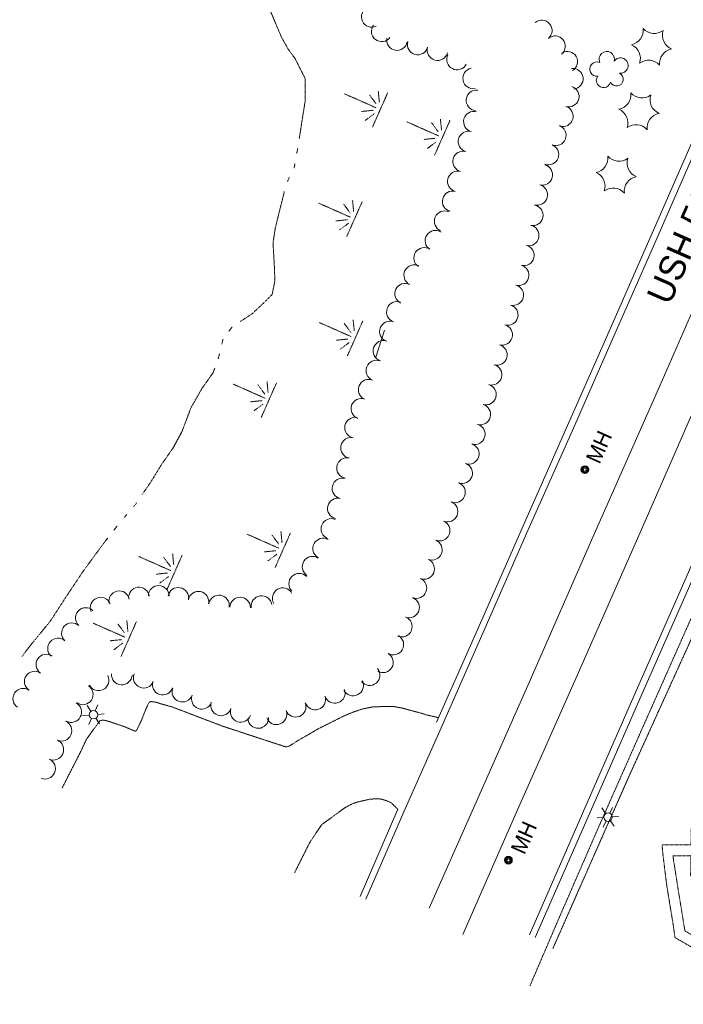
# Model space of a CAD drawing. Extents: x 189735 to 193282, y 257149 to 260388.
# Tile 2 of 31: x 190102 to 190358, y 257318 to 257699. Entities that reach past the tile are written whole.
import ezdxf
from ezdxf.enums import TextEntityAlignment as Align

# ---------------------------------------------------------------- set-up
doc = ezdxf.new("R2010")
doc.units = 0
doc.header["$MEASUREMENT"] = 0
for name, pattern in [('Wisdot3', [0.1875, 0.125, -0.0625]), ('Wisdot5', [0.1, 0.05, -0.05]), ('Wisdot6', [0.375, 0.125, -0.0625, 0.03125, -0.0625, 0.03125, -0.0625])]:
    doc.linetypes.add(name, pattern=pattern)
for name, color, linetype, lineweight in [('E_DRN_Grate', 5, 'Continuous', 15), ('E_DWY', 2, 'Wisdot3', 15), ('E_LAND_Vegetation', 3, 'Continuous', 15), ('E_MISCPROP', 30, 'Continuous', 15), ('E_PATH_Sidewalk', 2, 'Wisdot5', 15), ('E_RDWY', 21, 'Continuous', 25), ('E_RDWY_Name', 21, 'Continuous', 15), ('E_WTR', 4, 'Wisdot6', 15)]:
    doc.layers.add(name, color=color, linetype=linetype, lineweight=lineweight)
doc.styles.add('Style-IGR_FONT_0', font='IGR_FONT_0.shx')
doc.styles.add('Style-IGR_FONT_1', font='IGR_FONT_1.shx')

# ---------------------------------------------------------------- blocks, each defined once
blk = doc.blocks.new('LTP_2')
at = {"layer": 'E_MISCPROP', "lineweight": 0}
for p, q in [((-1.63, 0.07), (-4.24, 0.14)), ((-0.8, 1.43), (-2, 3.73)), ((0.9, 1.42), (2.27, 3.65)), ((-0.88, -1.42), (-2.24, -3.61)), ((0.76, -1.47), (2, -3.65)), ((1.64, -0.02), (4.16, -0.09))]:
    blk.add_line(p, q, dxfattribs=at)
blk.add_circle((0, 0), 1.64, dxfattribs=at)
blk = doc.blocks.new('MARSH')
at = {"layer": 'E_WTR', "lineweight": 0}
for p, q in [((0.03, 15.02), (0.03, 1.6)), ((-1.34, 2.37), (-3.54, 6.22)), ((1.46, 2.37), (3.66, 6.22)), ((-6.13, 3.53), (-2.44, 1.44)), ((6.25, 3.53), (2.56, 1.44)), ((-7.39, -0.05), (7.4, -0.05))]:
    blk.add_line(p, q, dxfattribs=at)
blk = doc.blocks.new('PINEL')
at = {"layer": 'E_LAND_Vegetation', "lineweight": 0}
for centre, start, end in [((-8.23, 7.26), 275.2112, 0.9761), ((2.17, 10.66), 215.2112, 300.9761), ((10.31, 3.35), 155.2112, 240.9761), ((-10.49, -3.45), 335.2112, 60.9761), ((8.05, -7.36), 95.2112, 180.9761), ((-2.35, -10.75), 35.2112, 120.9761)]:
    blk.add_arc(centre, 5.72, start, end, dxfattribs=at)
blk = doc.blocks.new('TREE_2')
at = {"layer": 'E_LAND_Vegetation', "lineweight": 0}
for centre, radius, start, end in [((-1.47, 4.28), 2.78, 1.3945, 209.1675), ((3.57, 2.42), 2.97, 278.4236, 139.6575), ((-4.47, 0.2), 2.78, 78.0715, 279.0826), ((-2.01, -4.2), 2.61, 140.7797, 358.7123), ((3.46, -3.43), 2.97, 196.0745, 79.0477)]:
    blk.add_arc(centre, radius, start, end, dxfattribs=at)
blk = doc.blocks.new('MHO_1')
at = {"layer": 'E_DRN_Grate', "lineweight": 0}
for centre, radius in [((0.04, -0.06), 1.5), ((0.04, -0.06), 1.22), ((0.04, -0.07), 0.968), ((0.01, -0.08), 0.605)]:
    blk.add_circle(centre, radius, dxfattribs=at)
blk = doc.blocks.new('MHO_2')
at = {"layer": 'E_DRN_Grate', "lineweight": 0}
for centre, radius in [((0.04, -0.06), 1.5), ((0.04, -0.06), 1.22), ((0.04, -0.07), 0.968), ((0.01, -0.08), 0.605)]:
    blk.add_circle(centre, radius, dxfattribs=at)
blk = doc.blocks.new('LTP_11')
at = {"layer": 'E_MISCPROP', "lineweight": 0}
for p, q in [((-1.64, 0.07), (-4.24, 0.14)), ((-0.8, 1.43), (-2, 3.73)), ((0.9, 1.42), (2.27, 3.65)), ((-0.88, -1.42), (-2.24, -3.61)), ((0.76, -1.47), (2, -3.65)), ((1.64, -0.02), (4.16, -0.09))]:
    blk.add_line(p, q, dxfattribs=at)
blk.add_circle((0, 0), 1.64, dxfattribs=at)

msp = doc.modelspace()

# ---------------------------------------------------------------- linework, layer by layer
at = {"layer": 'E_DWY', "lineweight": 0, "flags": 128}
for points in [[(190307.65, 257339.7), (190336.95, 257405.99), (190371.25, 257481.51), (190412.4, 257575.11), (190426.44, 257606.63), (190736.05, 257628.66), (190837.56, 257638.62), (191029.69, 257654.26)], [(190117.96, 257401.61), (190125.41, 257416.19), (190127.34, 257420.45), (190132.61, 257427.68), (190133.79, 257427.91), (190134.8, 257427.76), (190136.37, 257427.29), (190138.17, 257426.67), (190140.43, 257425.94), (190142.29, 257425.29), (190144.27, 257424.42), (190145.59, 257423.85), (190146.38, 257423.64), (190146.8, 257424), (190147.56, 257425.48), (190148.75, 257428.08), (190149.69, 257430.5), (190150.64, 257432.76), (190151.25, 257434.07), (190151.74, 257434.86), (190152.36, 257435.06), (190154.13, 257434.86), (190156.17, 257434.2), (190157.94, 257433.7), (190159.28, 257433.35), (190160.41, 257433.03), (190180.27, 257425.47), (190203.64, 257417.81), (190204.61, 257417.58), (190205.83, 257417.84), (190206.85, 257418.57), (190209.32, 257420.12), (190217.28, 257424.7), (190227.07, 257429.6), (190230.9, 257431.16), (190234.01, 257432.19), (190236.88, 257432.79), (190238.1, 257433.06), (190242.2, 257433.12), (190246.24, 257433.14), (190249.65, 257432.5), (190252.33, 257431.74), (190254.77, 257431.11), (190256.79, 257430.59), (190258.07, 257430.15), (190258.66, 257429.94), (190263.5, 257428.85)], [(190247.78, 257393.44), (190245.11, 257396.01), (190243.29, 257396.79), (190241.54, 257397.33), (190240.18, 257397.5), (190238.68, 257397.49), (190236.78, 257397.3), (190234.05, 257396.71), (190232.3, 257396.29), (190230.35, 257395.67), (190229.12, 257395.06), (190227.24, 257394.02), (190226.9, 257393.78), (190218.29, 257387.5), (190213.72, 257380.68), (190207.81, 257368.93)]]:
    msp.add_lwpolyline(points, dxfattribs=at)
at = {"layer": 'E_LAND_Vegetation', "lineweight": 0}
msp.add_line((190242.62, 257578.51), (190239.18, 257568.17), dxfattribs=at)
for centre, start, end in [((190237.67, 257699.61), 115.2628, 295.2475), ((190303.34, 257694.34), 310.0529, 130.0375), ((190241.5, 257694.02), 142.7842, 322.7689), ((190247.42, 257690.64), 169.77, 349.7547), ((190308.46, 257688.25), 309.5883, 129.5729), ((190255.41, 257688.93), 164.0872, 344.0719), ((190263.08, 257686.74), 164.0872, 344.0719), ((190270.63, 257683.14), 152.6574, 332.6421), ((190313.21, 257682.29), 300.1422, 120.1268), ((190276.84, 257675.81), 100.5625, 280.5471), ((190315.34, 257675.68), 276.442, 96.4266), ((190278.15, 257667.34), 83.5005, 263.4852), ((190313.78, 257668.82), 253.1665, 73.1512), ((190311.47, 257661.19), 253.1665, 73.1512), ((190277.13, 257659.11), 74.6415, 254.6262), ((190308.74, 257653.85), 249.2945, 69.2792), ((190275.02, 257651.43), 74.6415, 254.6262), ((190305.92, 257646.4), 249.2945, 69.2792), ((190272.96, 257643.74), 75.1192, 255.1038), ((190303.52, 257638.55), 255.7878, 75.7725), ((190270.92, 257636.04), 75.3718, 255.3564), ((190301.56, 257630.82), 255.7878, 75.7725), ((190268.91, 257628.33), 75.3718, 255.3564), ((190299.87, 257622.93), 258.5278, 78.5124), ((190265.83, 257620.65), 66.8108, 246.7955), ((190298.25, 257615.15), 257.7676, 77.7523), ((190262.26, 257613.13), 56.8075, 236.7921), ((190257.9, 257606.46), 56.8075, 236.7921), ((190296.43, 257607.49), 255.1576, 75.1423), ((190254.06, 257599.8), 64.0373, 244.022), ((190294.39, 257599.78), 255.1576, 75.1423), ((190250.56, 257592.63), 64.0373, 244.022), ((190292.31, 257592.11), 254.5256, 74.5103), ((190247.36, 257585.59), 70.3396, 250.3243), ((190290.18, 257584.43), 254.37, 74.3547), ((190244.68, 257578.08), 70.3396, 250.3243), ((190288.03, 257576.75), 254.37, 74.3547), ((190242.17, 257570.56), 71.5993, 251.584), ((190286, 257569), 255.4506, 75.4353), ((190239.42, 257562.95), 68.1765, 248.1612), ((190283.93, 257561.35), 254.1746, 74.1593), ((190236.45, 257555.54), 68.1765, 248.1612), ((190281.76, 257553.68), 254.1746, 74.1593), ((190233.63, 257548.17), 70.274, 250.2587), ((190279.61, 257545.98), 254.5466, 74.5312), ((190231.21, 257540.91), 78.7253, 258.71), ((190277.45, 257538.35), 253.4272, 73.4119), ((190229.65, 257533.09), 78.7253, 258.71), ((190275.13, 257530.8), 251.3547, 71.3394), ((190228.09, 257525.27), 78.7253, 258.71), ((190272.59, 257523.31), 249.6001, 69.5848), ((190226.33, 257517.43), 76.9321, 256.9168), ((190269.81, 257515.87), 248.7687, 68.7533), ((190224.53, 257509.66), 76.9817, 256.9664), ((190266.92, 257508.48), 247.6476, 67.6323), ((190222.05, 257501.76), 67.9511, 247.9358), ((190263.89, 257501.11), 247.6476, 67.6323), ((190218.86, 257494.19), 61.1293, 241.114), ((190260.88, 257493.71), 247.9559, 67.9406), ((190214.79, 257487.16), 56.8677, 236.8524), ((190257.89, 257486.32), 247.9559, 67.9406), ((190209.61, 257480.58), 45.3033, 225.288), ((190254.9, 257478.93), 247.9559, 67.9406), ((190140.05, 257473.83), 12.3653, 192.3499), ((190147.68, 257475.28), 7.0978, 187.0825), ((190155.32, 257475.91), 359.0568, 179.0414), ((190162.87, 257475.15), 349.1202, 169.1048), ((190170.68, 257473.62), 348.8078, 168.7925), ((190203.25, 257475), 30.2598, 210.2445), ((190132.87, 257471.37), 22.406, 202.3907), ((190178.61, 257472.18), 351.1108, 171.0955), ((190186.77, 257471.38), 357.8937, 177.8784), ((190195.07, 257471.95), 8.0248, 188.0095), ((190252.07, 257471.4), 250.0211, 70.0058), ((190127.17, 257467.35), 47.6159, 227.6005), ((190249.28, 257464.04), 247.1607, 67.1453), ((190121.79, 257461.46), 47.6159, 227.6005), ((190116.41, 257455.57), 47.6159, 227.6005), ((190245.99, 257457.1), 239.6034, 59.588), ((190111.89, 257449.39), 55.9518, 235.9364), ((190241.96, 257450.22), 239.6034, 59.588), ((190107.43, 257442.79), 55.9518, 235.9364), ((190236.81, 257445.3), 218.7336, 38.7182), ((190132.1, 257443.28), 207.048, 27.0327), ((190141.05, 257445.5), 176.393, 356.3777), ((190149.54, 257444.27), 157.4492, 337.4338), ((190230.44, 257441.27), 207.8078, 27.7925), ((190102.96, 257436.18), 55.9518, 235.9364), ((190125.97, 257437.85), 236.3949, 56.3796), ((190156.87, 257441.63), 162.2319, 342.2166), ((190164.46, 257438.9), 159.6079, 339.5926), ((190223.33, 257438.43), 199.4428, 19.4275), ((190171.97, 257436.13), 158.7659, 338.7506), ((190215.82, 257435.85), 198.6806, 18.6652), ((190121.52, 257431.01), 241.5176, 61.5023), ((190179.42, 257433.6), 161.5197, 341.5043), ((190186.98, 257431.08), 161.7203, 341.7049), ((190200.83, 257430.16), 201.098, 21.0827), ((190208.24, 257433.05), 201.649, 21.6337), ((190193.79, 257428.73), 182.2919, 2.2766), ((190117.75, 257423.78), 246.6717, 66.6564), ((190114.59, 257416.46), 246.6717, 66.6564), ((190111.44, 257409.14), 246.6717, 66.6564)]:
    msp.add_arc(centre, 3.99, start, end, dxfattribs=at)
at = {"layer": 'E_PATH_Sidewalk', "lineweight": 0, "flags": 128}
for points in [[(190298.77, 257325.23), (190309.52, 257350.29), (190325.17, 257386.26), (190343.36, 257427.37), (190362.39, 257470.22), (190394.6, 257542.28), (190411.69, 257580.96), (190438.45, 257643.57), (190449.34, 257668.76), (190455.73, 257682.97)], [(190380.24, 257318.11), (190378.13, 257323.51), (190374.4, 257332.6), (190374.13, 257332.93), (190367.5, 257336.59), (190358.85, 257341.57), (190354.82, 257343.9), (190354.25, 257348.12), (190351.69, 257363.7), (190350.21, 257375.6), (190349.83, 257379.72), (190360.97, 257379.75), (190361.09, 257381.68), (190361.15, 257386.79), (190382.65, 257384.92), (190385.83, 257386.09), (190386.22, 257367.83), (190384.5, 257368.75), (190384.29, 257368.81), (190380.28, 257369.12), (190360.82, 257367.78), (190360.96, 257370.34), (190360.94, 257375.54), (190354.03, 257375.42), (190356.18, 257361.65), (190358.66, 257346.47), (190368.53, 257340.89), (190377.36, 257335.86), (190379.48, 257331.37), (190384.79, 257318.21)]]:
    msp.add_lwpolyline(points, dxfattribs=at)
at = {"layer": 'E_RDWY', "lineweight": 13, "flags": 128}
for points in [[(190639.31, 258218.07), (190609.41, 258149.39), (190580.27, 258083.06), (190547.78, 258009.13), (190519.09, 257944.03), (190494.25, 257887.28), (190465.55, 257822.08), (190442.19, 257769.07), (190419.9, 257718.5), (190394.49, 257660.93), (190374.24, 257614.8), (190349, 257556.99), (190323.12, 257498.57), (190298.43, 257442.39), (190276.94, 257393.85), (190259.86, 257355.22)], [(190647.06, 258194.52), (190624.13, 258142.92), (190594.92, 258076.29), (190570.69, 258021.28), (190551.11, 257977.35), (190533.78, 257937.86), (190511.8, 257887.72), (190488.43, 257834.81), (190463.86, 257779), (190437.37, 257718.32), (190410.84, 257658.32), (190384.1, 257597.28), (190367.03, 257558.94), (190342.84, 257503.57), (190317.05, 257445.11), (190294.43, 257394.4)], [(190262.71, 257427.06), (190278.34, 257462.48), (190295.73, 257502.11), (190313.33, 257541.67), (190327.03, 257572.83), (190344.23, 257611.97), (190366.83, 257663.7), (190387.47, 257710.75), (190405.88, 257752.63), (190429.21, 257805.24), (190442.34, 257835.43), (190460.44, 257876.1), (190475.22, 257909.64), (190484.04, 257930.29)], [(190250.08, 257392.44), (190265, 257426.05), (190280.63, 257461.47), (190298.01, 257501.1), (190315.61, 257540.66), (190329.32, 257571.82), (190346.52, 257610.97), (190369.12, 257662.7), (190389.76, 257709.75), (190408.17, 257751.62), (190431.5, 257804.24), (190444.63, 257834.42), (190462.73, 257875.09), (190477.51, 257908.64), (190486.34, 257929.3)], [(190298.55, 257344.93), (190324.04, 257403.04), (190340.35, 257440.33), (190356.36, 257476.6), (190385.44, 257542.83), (190404.46, 257585.57), (190428.47, 257640.15), (190447.87, 257683.88)], [(190300.84, 257343.92), (190326.33, 257402.04), (190342.64, 257439.32), (190358.64, 257475.59), (190387.73, 257541.82), (190406.75, 257584.56), (190430.76, 257639.14), (190450.16, 257682.87)], [(190294.43, 257394.4), (190272.81, 257345.09)], [(190233.11, 257359.75), (190247.78, 257393.44)], [(190235.41, 257358.75), (190250.08, 257392.44)]]:
    msp.add_lwpolyline(points, dxfattribs=at)
at = {"layer": 'E_WTR', "lineweight": 0}
msp.add_line((190164.38, 257539.51), (190160.92, 257533.13), dxfattribs=at)
at = {"layer": 'E_WTR', "lineweight": 0, "flags": 128}
for points in [[(190197.57, 257705.43), (190198.3, 257702.27), (190202.73, 257691.81), (190205.2, 257687.34), (190208.11, 257683.33), (190209.72, 257680.11)], [(190209.72, 257680.11), (190211.92, 257675.73), (190211.92, 257667.01), (190210.61, 257659), (190209.64, 257652.56)], [(190209.02, 257648.71), (190208.67, 257646.79)], [(190207.98, 257642.96), (190207.71, 257641.51), (190207.51, 257641.08)], [(190205.83, 257637.56), (190204.99, 257635.8)], [(190203.86, 257632.08), (190201.91, 257624.24), (190200.34, 257617.82), (190199.55, 257612.65), (190199.53, 257611.27), (190199.95, 257604.6), (190199.96, 257604.33)], [(190199.96, 257604.33), (190200.22, 257597.75), (190199.17, 257592.36), (190195.82, 257589), (190191.51, 257584.96), (190186.89, 257581.92)], [(190183.65, 257579.76), (190182.48, 257578.2)], [(190180.16, 257575.07), (190179.71, 257573.18)], [(190178.8, 257569.39), (190178.34, 257567.49)], [(190176.98, 257563.84), (190176.34, 257562.14), (190172.09, 257556.14), (190167.74, 257548.5), (190164.38, 257539.51), (190164.05, 257538.9)], [(190164.05, 257538.9), (190160.92, 257533.13), (190156.37, 257526.59), (190152.1, 257519.64), (190148.91, 257515.07)], [(190146.74, 257511.83), (190146.36, 257511.27), (190145.53, 257510.31)], [(190142.98, 257507.36), (190141.71, 257505.88)], [(190139.24, 257502.87), (190138.04, 257501.33)], [(190135.65, 257498.25), (190133.4, 257495.34), (190125.99, 257485.24), (190119.3, 257475.21)], [(190119.3, 257475.21), (190119.05, 257474.82), (190114.82, 257468.27), (190112.99, 257465.59), (190111.27, 257463.5), (190105.77, 257456.79), (190102.5, 257452.54)]]:
    msp.add_lwpolyline(points, dxfattribs=at)

# ---------------------------------------------------------------- block references
at = {"layer": 'E_DRN_Grate', "lineweight": 0}
for name, p, rotation in [('MHO_1', (190319.92, 257524.68), 66.02695272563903), ('MHO_2', (190290.39, 257373.78), 66.02695324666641)]:
    msp.add_blockref(name, p, dxfattribs=dict(at, rotation=rotation))
at = {"layer": 'E_LAND_Vegetation', "lineweight": 0}
for name, p, rotation in [('PINEL', (190345.71, 257688.11), 66.0269522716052), ('TREE_2', (190329.2, 257679.02), 66.02695256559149), ('PINEL', (190340.9, 257663.22), 66.0269523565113), ('PINEL', (190332.06, 257638.76), 66.02695251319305)]:
    msp.add_blockref(name, p, dxfattribs=dict(at, rotation=rotation))
at = {"layer": 'E_MISCPROP', "lineweight": 0}
for name, p, rotation in [('LTP_2', (190130.09, 257429.99), 66.26477893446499), ('LTP_11', (190328.96, 257390.42), 66.0269525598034)]:
    msp.add_blockref(name, p, dxfattribs=dict(at, rotation=rotation))
at = {"layer": 'E_WTR', "lineweight": 0}
for p, xscale, yscale, zscale, rotation in [((190240.86, 257663.76), 0.9999987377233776, 0.9999987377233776, 0.9999987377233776, 66.15392471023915), ((190264.88, 257652.96), 0.9999987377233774, 0.9999987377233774, 0.9999987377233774, 66.15392428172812), ((190230.93, 257621.49), 0.9999987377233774, 0.9999987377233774, 0.9999987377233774, 66.15392488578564), ((190231.16, 257575.39), 0.9999987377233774, 0.9999987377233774, 0.9999987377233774, 66.15392487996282), ((190197.87, 257551.59), 0.9999987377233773, 0.9999987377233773, 0.9999987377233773, 66.15392547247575), ((190203.25, 257493.62), 0.9999987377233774, 0.9999987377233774, 0.9999987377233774, 66.1539253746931), ((190161.4, 257485), 0.9999987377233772, 0.9999987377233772, 0.9999987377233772, 66.15392612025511), ((190143.7, 257459.27), 0.9999987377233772, 0.9999987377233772, 0.9999987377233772, 66.15392643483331)]:
    msp.add_blockref('MARSH', p, dxfattribs=dict(at, xscale=xscale, yscale=yscale, zscale=zscale, rotation=rotation))

# ---------------------------------------------------------------- texts
at = {"layer": 'E_DRN_Grate', "lineweight": 0, "style": 'Style-IGR_FONT_1'}
for p in [(190322.9, 257527.72), (190293.87, 257376.82)]:
    msp.add_text('MH', height=6, rotation=66.027, dxfattribs=at).set_placement(p, align=Align.MIDDLE_LEFT)
at = {"layer": 'E_RDWY_Name', "lineweight": 0, "style": 'Style-IGR_FONT_0', "width": 0.999961}
msp.add_text('USH 51', height=10, rotation=66.2195, dxfattribs=at).set_placement((190352.74, 257587.78))

doc.saveas('drawing.dxf')
